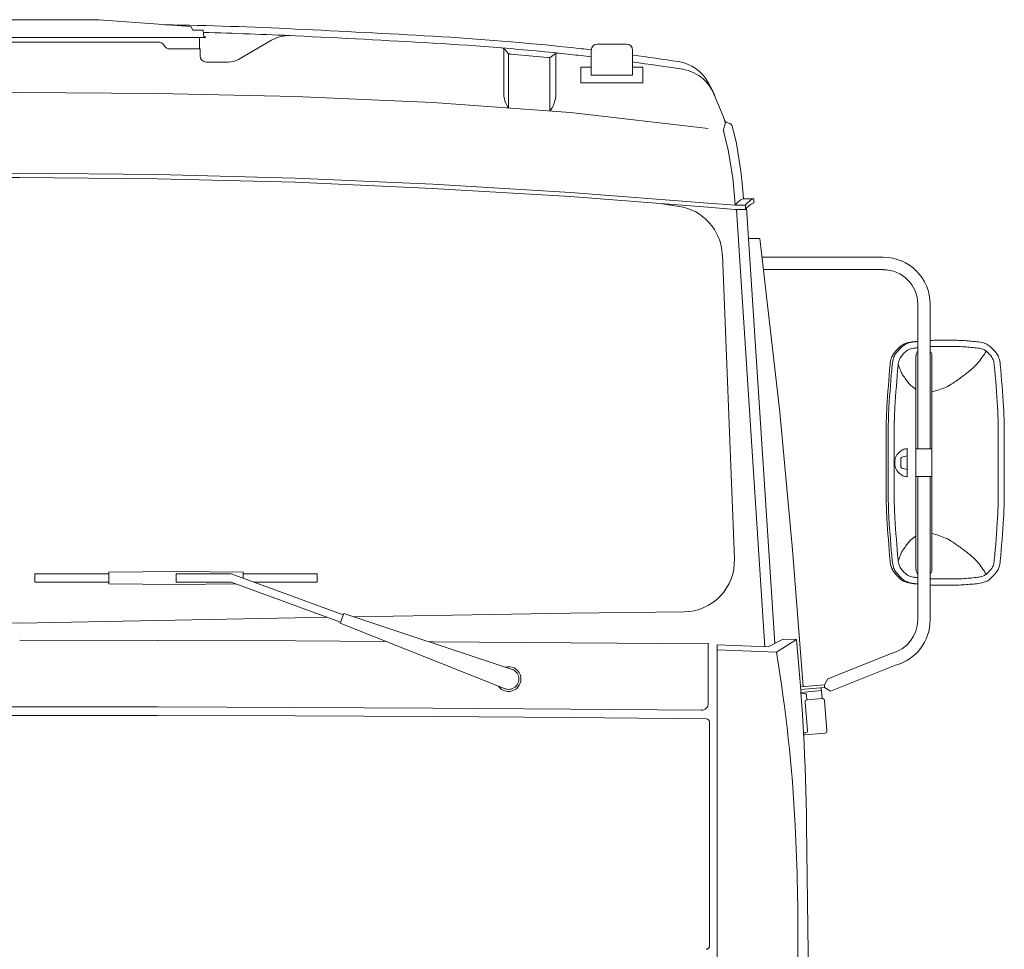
# Model space of a CAD drawing. Header units: metres. Extents: x -167 to 262, y -186 to 508.
# Tile 59 of 256: x 251.16 to 252.59, y -176.42 to -175.07. Entities that reach past the tile are written whole.
import ezdxf

# ---------------------------------------------------------------- set-up
doc = ezdxf.new("R2010")
doc.units = ezdxf.units.M
doc.header["$MEASUREMENT"] = 0

msp = doc.modelspace()

# ---------------------------------------------------------------- linework, layer by layer
at = {"color": 7, "linetype": 'Continuous', "lineweight": 13}
for p, q in [((251.2772, -175.0668), (251.0474, -175.0668)), ((251.4105, -175.0768), (251.2772, -175.0668)), ((251.4134, -175.0818), (251.4105, -175.0768)), ((251.4319, -175.0924), (250.8928, -175.0924)), ((251.4286, -175.0818), (251.4134, -175.0818)), ((251.423, -175.0924), (251.423, -175.1092)), ((251.4286, -175.0818), (251.4295, -175.0917)), ((251.4319, -175.0917), (251.4295, -175.0917)), ((251.4319, -175.0917), (251.4319, -175.0924)), ((251.3631, -175.0992), (250.9616, -175.0992)), ((251.4794, -175.1244), (251.5274, -175.0967)), ((252.0003, -175.1021), (252.0422, -175.1021)), ((251.3804, -175.1092), (251.4239, -175.1092)), ((251.4239, -175.1092), (251.4239, -175.1192)), ((251.8643, -175.1087), (251.8643, -175.1723)), ((251.8693, -175.114), (251.8664, -175.1105)), ((251.8714, -175.1158), (251.8714, -175.1951)), ((251.8747, -175.1169), (251.9281, -175.1218)), ((251.9339, -175.12), (251.9374, -175.1171)), ((251.94, -175.1157), (251.94, -175.1747)), ((251.9913, -175.1111), (251.9913, -175.1471)), ((252.0512, -175.1111), (252.0512, -175.1471)), ((251.4649, -175.1283), (251.433, -175.1283)), ((251.9314, -175.1214), (251.9314, -175.1994)), ((251.9763, -175.1356), (251.9913, -175.1356)), ((251.9763, -175.1356), (251.9763, -175.1585)), ((251.9913, -175.1471), (252.0512, -175.1471)), ((252.0512, -175.1356), (252.0662, -175.1356)), ((252.0662, -175.1356), (252.0662, -175.1585)), ((251.9763, -175.1585), (252.0662, -175.1585)), ((252.1615, -175.1589), (252.1656, -175.1666)), ((250.9626, -175.1739), (251.1623, -175.1726)), ((251.3621, -175.1739), (251.1623, -175.1726)), ((251.5618, -175.1784), (251.3621, -175.1739)), ((252.1656, -175.1666), (252.1825, -175.2066)), ((251.7616, -175.1871), (251.5618, -175.1784)), ((251.9613, -175.2016), (251.7616, -175.1871)), ((252.1611, -175.2248), (251.9613, -175.2016)), ((252.1825, -175.2066), (252.1851, -175.2141)), ((252.1851, -175.2191), (252.1836, -175.2239)), ((252.1834, -175.2282), (252.19, -175.256)), ((252.1964, -175.2227), (252.202, -175.2465)), ((252.202, -175.2465), (252.2085, -175.2865)), ((252.19, -175.256), (252.1965, -175.296)), ((251.1623, -175.2895), (250.9626, -175.2915)), ((251.1623, -175.2895), (251.3621, -175.2915)), ((251.3621, -175.2915), (251.5618, -175.2965)), ((252.2085, -175.2865), (252.2107, -175.3085)), ((251.1624, -175.2955), (250.9626, -175.2975)), ((251.1623, -175.2955), (251.362, -175.2975)), ((251.3619, -175.2975), (251.5617, -175.3025)), ((251.5616, -175.3025), (251.7613, -175.3115)), ((251.5618, -175.2965), (251.7616, -175.3055)), ((251.7616, -175.3055), (251.9613, -175.3175)), ((252.1965, -175.296), (252.1988, -175.318)), ((251.7612, -175.3115), (251.961, -175.3234)), ((251.9613, -175.3175), (252.1611, -175.3329)), ((252.1988, -175.318), (252.2, -175.3359)), ((252.2107, -175.3085), (252.212, -175.3264)), ((251.9609, -175.3234), (252.1606, -175.3389)), ((252.0917, -175.3336), (252.1183, -175.3375)), ((252.1611, -175.3329), (252.2, -175.3359)), ((252.227, -175.3264), (252.212, -175.3264)), ((252.227, -175.3264), (252.227, -175.3324)), ((252.1606, -175.3389), (252.1998, -175.3419)), ((252.215, -175.3419), (252.1998, -175.3419)), ((252.215, -175.3359), (252.2, -175.3359)), ((252.2018, -175.3419), (252.243, -175.9762)), ((252.215, -175.3359), (252.215, -175.3419)), ((252.2167, -175.3397), (252.2577, -175.9714)), ((252.236, -175.384), (252.2196, -175.384)), ((252.236, -175.384), (252.2649, -175.6361)), ((252.199, -175.8488), (252.1815, -175.4077)), ((252.2391, -175.4114), (252.415, -175.4114)), ((252.2412, -175.4293), (252.415, -175.4293)), ((252.465, -175.4793), (252.465, -175.6893)), ((252.4829, -175.4793), (252.4829, -175.6893)), ((252.462, -175.5335), (252.465, -175.5335)), ((252.4624, -175.5553), (252.4624, -175.8633)), ((252.4855, -175.5553), (252.4855, -175.8633)), ((252.2649, -175.6361), (252.2834, -175.8358)), ((252.4498, -175.6888), (252.4498, -175.7298)), ((252.4624, -175.6893), (252.4855, -175.6893)), ((252.4402, -175.7039), (252.4402, -175.7147)), ((252.4498, -175.6993), (252.442, -175.7015)), ((252.4498, -175.7193), (252.442, -175.7171)), ((252.4624, -175.7293), (252.4855, -175.7293)), ((252.465, -175.7293), (252.465, -175.9374)), ((252.4829, -175.7293), (252.4829, -175.9374)), ((252.2834, -175.8358), (252.2985, -176.0341)), ((251.1843, -175.8704), (251.1843, -175.8827)), ((251.2917, -175.8704), (251.1843, -175.8704)), ((251.389, -175.8672), (251.2917, -175.8681)), ((251.2917, -175.8681), (251.2917, -175.8851)), ((251.389, -175.8672), (251.4864, -175.8681)), ((251.389, -175.8706), (251.389, -175.8826)), ((251.4689, -175.8706), (251.389, -175.8706)), ((251.4689, -175.8706), (251.6317, -175.9298)), ((251.4864, -175.8681), (251.4864, -175.8769)), ((251.4864, -175.8704), (251.5938, -175.8704)), ((251.5938, -175.8704), (251.5938, -175.8827)), ((251.2917, -175.8827), (251.1843, -175.8827)), ((251.389, -175.886), (251.2917, -175.8851)), ((251.4689, -175.8826), (251.389, -175.8826)), ((251.389, -175.886), (251.476, -175.8852)), ((251.4689, -175.8826), (251.6278, -175.9404)), ((251.5023, -175.8827), (251.5938, -175.8827)), ((252.462, -175.8851), (252.465, -175.8851)), ((251.3621, -175.9382), (251.5618, -175.9342)), ((251.5618, -175.9342), (251.6085, -175.9334)), ((251.6323, -175.9281), (251.6272, -175.9421)), ((251.6323, -175.9281), (251.8766, -176.009)), ((251.6463, -175.9327), (251.7616, -175.9307)), ((251.7616, -175.9307), (251.9613, -175.9277)), ((251.9613, -175.9277), (252.1261, -175.9256)), ((251.1623, -175.9422), (250.9626, -175.9382)), ((251.1623, -175.9422), (251.3621, -175.9382)), ((251.6272, -175.9421), (251.8663, -176.0371)), ((251.1624, -175.9669), (251.3622, -175.9671)), ((251.3624, -175.9671), (251.5622, -175.9679)), ((251.5623, -175.9679), (251.6936, -175.9685)), ((251.7554, -175.9688), (251.762, -175.9689)), ((251.7554, -175.9688), (251.762, -175.9689)), ((251.7623, -175.9689), (251.962, -175.9704)), ((251.9622, -175.9704), (252.1619, -175.9721)), ((252.1611, -176.0584), (252.1611, -175.9721)), ((252.174, -175.9734), (252.174, -176.567)), ((252.248, -175.9764), (252.174, -175.9734)), ((252.248, -175.9764), (252.2699, -175.9653)), ((252.2889, -175.9659), (252.2599, -175.9841)), ((252.2699, -175.9653), (252.2889, -175.9659)), ((252.2599, -175.9841), (252.174, -175.9806)), ((252.3345, -176.023), (252.4279, -175.9857)), ((252.3385, -176.0405), (252.4326, -176.003)), ((252.2948, -176.0344), (252.3296, -176.0316)), ((252.3296, -176.0316), (252.3345, -176.023)), ((252.3296, -176.0316), (252.3299, -176.0355)), ((252.2951, -176.0384), (252.3299, -176.0355)), ((252.2954, -176.0424), (252.3253, -176.0399)), ((252.2955, -176.0444), (252.3006, -176.044)), ((252.3043, -176.0532), (252.3038, -176.0467)), ((252.3249, -176.0359), (252.3262, -176.0513)), ((252.3299, -176.0355), (252.3385, -176.0405)), ((251.1623, -176.0633), (250.9626, -176.0635)), ((251.1623, -176.0633), (251.3621, -176.0635)), ((251.3621, -176.0635), (251.5618, -176.0643)), ((252.3052, -176.0977), (252.3016, -176.0564)), ((252.3044, -176.0532), (252.3262, -176.0513)), ((252.3295, -176.0541), (252.3333, -176.0983)), ((251.1623, -176.076), (250.9626, -176.0761)), ((251.1623, -176.076), (251.3621, -176.0761)), ((251.3621, -176.0761), (251.5618, -176.0765)), ((251.5618, -176.0643), (251.7616, -176.0653)), ((251.5618, -176.0765), (251.7616, -176.0775)), ((251.7616, -176.0653), (251.9613, -176.0668)), ((251.7616, -176.0775), (251.9613, -176.079)), ((251.9613, -176.0668), (252.151, -176.0684)), ((251.9613, -176.079), (252.1581, -176.0809)), ((252.1631, -176.0859), (252.1631, -176.4101)), ((252.2991, -176.1012), (252.3024, -176.101)), ((252.3007, -176.1041), (252.3305, -176.1016))]:
    msp.add_line(p, q, dxfattribs=at)
for points in [[(251.3729, -175.074, -0.007101), (251.5623, -175.0803, -0.002483), (251.7621, -175.0908, -0.012449), (251.9624, -175.1073, -0.002117), (251.9913, -175.1105)], [(251.4289, -175.0853, -0.00499), (251.5618, -175.0902, -0.002483), (251.7616, -175.1007, -0.012449), (251.9613, -175.1172, -0.0022), (251.9913, -175.1206)], [(252.0512, -175.118, -0.004879), (252.1176, -175.1276)], [(252.0512, -175.1281, -0.00533), (252.1235, -175.1386)], [(252.2, -175.3359, -0.144009), (252.212, -175.3264)], [(252.215, -175.3359, -0.144009), (252.227, -175.3264)], [(252.215, -175.3419, -0.144009), (252.227, -175.3324)], [(252.4562, -175.5341, -0.002623), (252.462, -175.5335)], [(252.4592, -175.5341, -0.002623), (252.465, -175.5335)], [(252.4829, -175.532, -0.011917), (252.4905, -175.5318, -0.00127), (252.5063, -175.5318, -0.00127), (252.522, -175.5318, -0.017213), (252.533, -175.5322, -0.009242), (252.5533, -175.5341)], [(252.4601, -175.5431, -0.002246), (252.465, -175.5426)], [(252.4624, -175.5553, -0.0553), (252.4627, -175.5521, -0.077175), (252.4635, -175.5501, -0.026115), (252.465, -175.5478)], [(252.4829, -175.541, -0.012652), (252.4909, -175.5408, -0.00127), (252.5063, -175.5408, -0.00127), (252.5217, -175.5408, -0.017213), (252.5324, -175.5412, -0.009242), (252.5524, -175.5431)], [(252.4829, -175.5478, -0.026115), (252.4844, -175.5501, -0.077175), (252.4852, -175.5521, -0.0553), (252.4855, -175.5553)], [(252.465, -175.8708, -0.026115), (252.4635, -175.8685, -0.077175), (252.4627, -175.8664, -0.0553), (252.4624, -175.8633)], [(252.4855, -175.8633, -0.0553), (252.4852, -175.8664, -0.077175), (252.4844, -175.8685, -0.026115), (252.4829, -175.8708)], [(252.465, -175.876, -0.002246), (252.4601, -175.8755)], [(252.5524, -175.8755, -0.009242), (252.5324, -175.8774, -0.017213), (252.5217, -175.8778, -0.00127), (252.5063, -175.8778, -0.00127), (252.4909, -175.8778, -0.012652), (252.4829, -175.8776)], [(252.462, -175.8851, -0.002623), (252.4562, -175.8845)], [(252.465, -175.8851, -0.002623), (252.4592, -175.8845)], [(252.5533, -175.8845, -0.009242), (252.533, -175.8863, -0.017213), (252.522, -175.8868, -0.00127), (252.5063, -175.8868, -0.00127), (252.4905, -175.8868, -0.011917), (252.4829, -175.8866)], [(252.2889, -175.9659, -0.021047), (252.3036, -176.2353), (252.3061, -176.4201, -0.014648), (252.305, -176.4978)], [(252.2599, -175.9841, -0.029085), (252.2872, -176.2353, -0.014079), (252.2911, -176.4201, -0.010326), (252.2858, -176.6169)]]:
    msp.add_lwpolyline(points, format="xyb", dxfattribs=at)
at = {"color": 7, "linetype": 'Continuous', "lineweight": 13, "flags": 128}
for points in [[(252.4249, -175.5669, -0.056603), (252.4268, -175.5575, -0.078452), (252.4299, -175.5513, -0.034038), (252.4352, -175.545, -0.035038), (252.4411, -175.5396, -0.08083), (252.447, -175.5363, -0.057491), (252.4562, -175.5341)], [(252.4279, -175.5669, -0.056603), (252.4298, -175.5575, -0.078452), (252.4329, -175.5513, -0.034038), (252.4382, -175.545, -0.035038), (252.4441, -175.5396, -0.08083), (252.45, -175.5363, -0.057491), (252.4592, -175.5341)], [(252.5533, -175.5341, -0.057491), (252.5625, -175.5363, -0.08083), (252.5684, -175.5396, -0.035038), (252.5743, -175.545, -0.034038), (252.5796, -175.5513, -0.078452), (252.5827, -175.5575, -0.056603), (252.5846, -175.5669)], [(252.4365, -175.5678, -0.056603), (252.438, -175.5607, -0.078452), (252.4403, -175.556, -0.034038), (252.4443, -175.5512, -0.035038), (252.4488, -175.5472, -0.08083), (252.4532, -175.5447, -0.057491), (252.4601, -175.5431)], [(252.5644, -175.5476, -0.030502), (252.5522, -175.5645, -0.048984), (252.543, -175.5738, -0.011788), (252.5298, -175.5842, -0.011974), (252.5162, -175.5939, -0.049768), (252.505, -175.6, -0.030748), (252.4855, -175.6067)], [(252.5524, -175.5431, -0.057491), (252.5593, -175.5447, -0.08083), (252.5638, -175.5472, -0.035038), (252.5682, -175.5512, -0.034038), (252.5722, -175.556, -0.078452), (252.5746, -175.5607, -0.056603), (252.576, -175.5678)], [(252.4249, -175.8517, -0.007628), (252.4202, -175.7897, -0.014381), (252.4191, -175.7568), (252.419, -175.7093), (252.4191, -175.6618, -0.014381), (252.4202, -175.6289, -0.007628), (252.4249, -175.5669)], [(252.4279, -175.8517, -0.007628), (252.4232, -175.7897, -0.014381), (252.4221, -175.7568), (252.422, -175.7093), (252.4221, -175.6618, -0.014381), (252.4232, -175.6289, -0.007628), (252.4279, -175.5669)], [(252.4365, -175.8508, -0.007628), (252.4318, -175.7893, -0.014381), (252.4308, -175.7565), (252.4307, -175.7093), (252.4308, -175.6621, -0.014381), (252.4318, -175.6293, -0.007628), (252.4365, -175.5678)], [(252.4624, -175.6031, -0.029552), (252.455, -175.5973, -0.048188), (252.451, -175.5931, -0.011178), (252.4466, -175.587, -0.011011), (252.4423, -175.5806, -0.047458), (252.4397, -175.5753, -0.029325), (252.4367, -175.5663)], [(252.576, -175.5678, -0.007628), (252.5807, -175.6293, -0.014381), (252.5818, -175.6621), (252.5818, -175.7093), (252.5818, -175.7565, -0.014381), (252.5807, -175.7893, -0.007628), (252.576, -175.8508)], [(252.5846, -175.5669, -0.007628), (252.5894, -175.6289, -0.014381), (252.5904, -175.6618), (252.5905, -175.7093), (252.5904, -175.7568, -0.014381), (252.5894, -175.7897, -0.007628), (252.5846, -175.8517)], [(252.4498, -175.7298, -0.054049), (252.4449, -175.7288, -0.077228), (252.4418, -175.7273, -0.031609), (252.4375, -175.7239, -0.053756), (252.4354, -175.7216, -0.052048), (252.4333, -175.7178, -0.052179), (252.4319, -175.7136, -0.051461), (252.4315, -175.7093, -0.051461), (252.4319, -175.7049, -0.052179), (252.4333, -175.7008, -0.052048), (252.4354, -175.697, -0.053756), (252.4375, -175.6947, -0.031609), (252.4418, -175.6913, -0.077228), (252.4449, -175.6898, -0.054049), (252.4498, -175.6888)], [(252.4402, -175.7039, -0.053709), (252.4402, -175.7033, -0.075573), (252.4404, -175.7028, -0.0313), (252.4407, -175.7024, -0.032148), (252.441, -175.702, -0.077683), (252.4414, -175.7017, -0.054482), (252.442, -175.7015)], [(252.442, -175.7171, -0.054482), (252.4414, -175.7169, -0.077683), (252.441, -175.7166, -0.032148), (252.4407, -175.7162, -0.0313), (252.4404, -175.7157, -0.075573), (252.4402, -175.7153, -0.053709), (252.4402, -175.7147)], [(252.4367, -175.8523, -0.029325), (252.4397, -175.8433, -0.047458), (252.4423, -175.838, -0.011011), (252.4466, -175.8316, -0.011178), (252.451, -175.8255, -0.048188), (252.455, -175.8213, -0.029552), (252.4624, -175.8155)], [(252.4855, -175.8118, -0.030748), (252.505, -175.8186, -0.049768), (252.5162, -175.8247, -0.011974), (252.5298, -175.8344, -0.011788), (252.543, -175.8448, -0.048984), (252.5522, -175.854, -0.030502), (252.5644, -175.871)], [(252.4562, -175.8845, -0.057491), (252.447, -175.8823, -0.08083), (252.4411, -175.879, -0.035038), (252.4352, -175.8736, -0.034038), (252.4299, -175.8673, -0.078452), (252.4268, -175.8611, -0.056603), (252.4249, -175.8517)], [(252.4592, -175.8845, -0.057491), (252.45, -175.8823, -0.08083), (252.4441, -175.879, -0.035038), (252.4382, -175.8736, -0.034038), (252.4329, -175.8673, -0.078452), (252.4298, -175.8611, -0.056603), (252.4279, -175.8517)], [(252.4601, -175.8755, -0.057491), (252.4532, -175.8739, -0.08083), (252.4488, -175.8714, -0.035038), (252.4443, -175.8674, -0.034038), (252.4403, -175.8626, -0.078452), (252.438, -175.8579, -0.056603), (252.4365, -175.8508)], [(252.576, -175.8508, -0.056603), (252.5746, -175.8579, -0.078452), (252.5722, -175.8626, -0.034038), (252.5682, -175.8674, -0.035038), (252.5638, -175.8714, -0.08083), (252.5593, -175.8739, -0.057491), (252.5524, -175.8755)], [(252.5846, -175.8517, -0.056603), (252.5827, -175.8611, -0.078452), (252.5796, -175.8673, -0.034038), (252.5743, -175.8736, -0.035038), (252.5684, -175.879, -0.08083), (252.5625, -175.8823, -0.057491), (252.5533, -175.8845)]]:
    msp.add_lwpolyline(points, format="xyb", dxfattribs=at)
at = {"color": 7, "linetype": 'Continuous', "lineweight": 13}
for centre, radius, start, end in [((251.5529, -175.1407), 0.0508, 87.3361, 120), ((251.3631, -175.1092), 0.00999, 30, 90), ((251.3804, -175.0992), 0.00999, 210, 270), ((252.0003, -175.1111), 0.00899, 90, 180), ((252.0422, -175.1111), 0.00899, 0, 90), ((251.433, -175.1192), 0.00909, 180, 270), ((251.8603, -175.1156), 0.00799, 39.7143, 85.2927), ((251.8755, -175.1089), 0.00799, 219.7143, 264.7143), ((251.9288, -175.1139), 0.00799, 264.7143, 309.7143), ((251.9425, -175.1233), 0.00799, 84.115, 129.7143), ((251.4649, -175.0992), 0.0291, 270, 300), ((252.1085, -175.1868), 0.0599, 27.6995, 81.247), ((252.1142, -175.1978), 0.0599, 15.6009, 81.1213), ((251.9042, -175.1723), 0.0399, 180, 214.8515), ((251.9, -175.1747), 0.0399, 321.669, 0), ((252.1918, -175.2089), 0.00799, 198.9704, 258.441), ((252.1775, -175.2167), 0.00799, 342.1323, 18.9704), ((252.1886, -175.2246), 0.00799, 13.3602, 78.441), ((252.1912, -175.2264), 0.00799, 162.1323, 193.3602), ((252.1076, -175.4106), 0.0739, 2.2746, 81.6621), ((252.415, -175.4793), 0.0679, 0, 90), ((252.415, -175.4793), 0.0499, 0, 90), ((252.1251, -175.8517), 0.0739, 270.7132, 2.2746), ((252.415, -175.9374), 0.0499, 285, 0), ((252.415, -175.9374), 0.0679, 285, 0), ((251.8714, -176.0231), 0.018, 214.7378, 105.2622), ((251.8714, -176.0231), 0.015, 246.6633, 73.3367), ((252.3008, -176.047), 0.003, 4.8832, 94.8832), ((252.1511, -176.0584), 0.00999, 269.4987, 0), ((252.3046, -176.0562), 0.003, 94.8832, 184.8832), ((252.3265, -176.0543), 0.003, 4.8832, 94.8832), ((252.1581, -176.0859), 0.00499, 0, 89.4327), ((252.3004, -176.1011), 0.003, 247.7175, 274.8832), ((252.3022, -176.098), 0.003, 274.8832, 4.8832), ((252.3303, -176.0986), 0.003, 274.8832, 4.8832), ((252.1581, -176.4101), 0.00499, 270, 0)]:
    msp.add_arc(centre, radius, start, end, dxfattribs=at)

doc.saveas('drawing.dxf')
